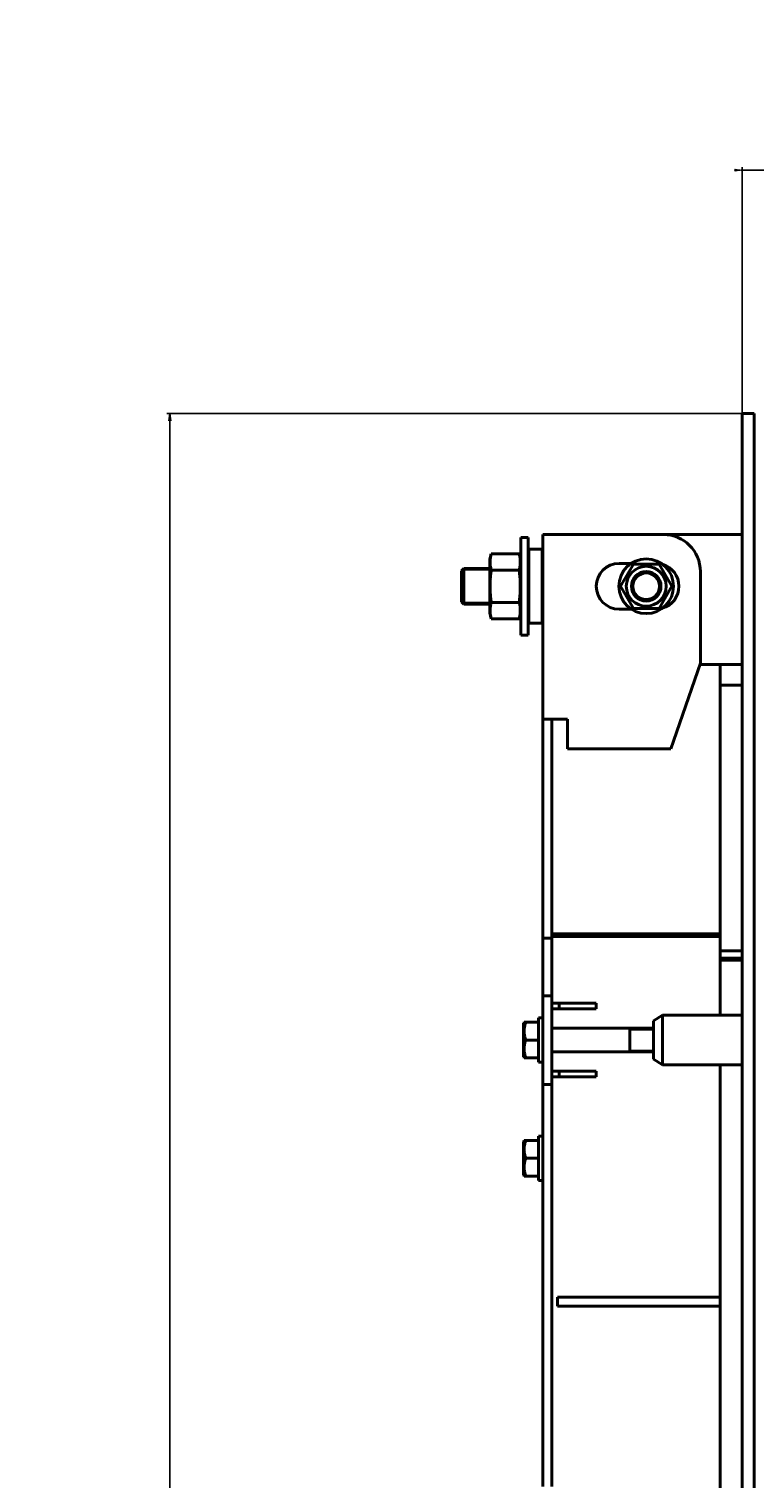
# Model space of a CAD drawing. Header units: millimetres. Extents: x -4428 to 4131, y -3615 to 4038.
# Tile 11 of 172: x -4428 to -3937, y -1144 to -163. Entities that reach past the tile are written whole.
import ezdxf

# ---------------------------------------------------------------- set-up
doc = ezdxf.new("R2010")
doc.units = ezdxf.units.MM
doc.linetypes.add('K5LT_BASIC', pattern=[0])
doc.linetypes.add('K5LT_THIN', pattern=[0])
doc.layers.add('Системный слой', color=7, linetype='Continuous')
doc.styles.add('KDIMTEXTSTYLE', font='GOST_AU.SHX', dxfattribs={"width": 0.96, "oblique": 15, "height": 5})
doc.dimstyles.new('KDIMSTYLE (1.00)', dxfattribs={"dimtxt": 5, "dimasz": 1, "dimexe": 2, "dimexo": 0, "dimgap": 1, "dimtad": 1, "dimtxsty": 'KDIMTEXTSTYLE', "dimsah": 1, "dimcen": 0, "dimdle": 1, "dimadec": 0, "dimazin": 0, "dimtfac": 0.667, "dimtmove": 0, "dimatfit": 3, "dimfxl": 1, "dimtvp": 1, "dimtolj": 1, "dimtzin": 0, "dimarcsym": 0})

# ---------------------------------------------------------------- blocks, each defined once
blk = doc.blocks.new('KDIMARROW_01')
at = {"layer": 'Системный слой'}
blk.add_hatch(color=0, dxfattribs=at).paths.add_polyline_path([(-5, -0.66), (0, 0), (-5, 0.66), (-4.5, 0)])
at = {"layer": 'Системный слой', "color": 0, "linetype": 'K5LT_THIN', "lineweight": 20}
for p, q in [((-4.5, 0), (-5, 0.66)), ((-5, 0.66), (0, 0)), ((0, 0), (-5, -0.66)), ((-5, -0.66), (-4.5, 0)), ((0, 0), (-1, 0))]:
    blk.add_line(p, q, dxfattribs=at)
blk = doc.blocks.new('U15')
at = {"layer": 'Системный слой', "color": 150, "linetype": 'K5LT_BASIC', "lineweight": 40, "true_color": 0x0080ff}
for p, q in [((-3945.34, -2575.59), (-3945.34, -422.59)), ((-3937.34, -422.59), (-3945.34, -422.59)), ((-3937.34, -2575.59), (-3937.34, -422.59)), ((-4095.34, -506.59), (-4095.34, -572.59)), ((-4095.34, -506.59), (-4090.34, -506.59)), ((-4090.34, -506.59), (-4090.34, -572.59)), ((-4066.34, -504.59), (-4080.34, -504.59)), ((-4080.34, -629.59), (-4080.34, -504.59)), ((-3998.67, -504.59), (-4066.34, -504.59)), ((-3945.34, -504.59), (-3998.67, -504.59)), ((-4115.29, -517.65), (-4116.34, -521.54)), ((-4096.38, -517.65), (-4115.29, -517.65)), ((-4095.34, -521.54), (-4096.38, -517.65)), ((-4089.84, -514.59), (-4090.34, -515.09)), ((-4089.84, -514.59), (-4080.84, -514.59)), ((-4089.84, -514.59), (-4089.84, -516.66)), ((-4089.84, -516.66), (-4089.84, -564.59)), ((-4080.84, -514.59), (-4080.84, -516.66)), ((-4080.84, -514.59), (-4080.34, -515.09)), ((-4080.84, -516.66), (-4080.84, -564.59)), ((-4133.84, -527.59), (-4135.34, -529.09)), ((-4135.34, -550.09), (-4135.34, -529.09)), ((-4116.34, -527.59), (-4133.84, -527.59)), ((-4133.84, -551.59), (-4133.84, -527.59)), ((-4116.34, -521.54), (-4116.34, -557.64)), ((-4096.38, -528.62), (-4115.29, -528.62)), ((-4020.44, -524.09), (-4028.67, -524.09)), ((-4027.66, -539.59), (-4019, -524.59)), ((-4019, -524.59), (-4001.68, -524.59)), ((-4001.68, -524.59), (-3993.02, -539.59)), ((-3973.67, -591.59), (-3973.67, -529.59)), ((-4019, -554.59), (-4027.66, -539.59)), ((-3993.02, -539.59), (-4001.68, -554.59)), ((-4133.84, -551.59), (-4135.34, -550.09)), ((-4116.34, -551.59), (-4133.84, -551.59)), ((-4115.29, -561.53), (-4116.34, -557.64)), ((-4096.38, -550.56), (-4115.29, -550.56)), ((-4095.34, -557.64), (-4096.38, -561.53)), ((-4028.67, -555.09), (-4020.44, -555.09)), ((-4001.68, -554.59), (-4019, -554.59)), ((-4096.38, -561.53), (-4115.29, -561.53)), ((-4089.84, -564.59), (-4090.34, -564.09)), ((-4089.84, -564.59), (-4080.84, -564.59)), ((-4080.84, -564.59), (-4080.34, -564.09)), ((-4095.34, -572.59), (-4090.34, -572.59)), ((-3993.67, -649.59), (-3973.67, -591.59)), ((-3945.34, -592.59), (-3974.02, -592.59)), ((-3960.34, -774.69), (-3960.34, -592.59)), ((-3945.34, -606.59), (-3960.34, -606.59)), ((-4080.34, -629.59), (-4066.34, -629.59)), ((-4080.34, -637.39), (-4080.34, -629.59)), ((-4080.34, -777.56), (-4080.34, -637.39)), ((-4074.34, -637.39), (-4074.34, -629.59)), ((-4074.34, -774.69), (-4074.34, -637.39)), ((-4074.34, -776.59), (-4074.34, -637.39)), ((-4066.34, -629.59), (-4063.67, -629.59)), ((-4063.67, -629.59), (-4063.67, -649.59)), ((-4063.67, -649.59), (-3993.67, -649.59)), ((-3960.34, -774.69), (-4074.34, -774.69)), ((-3960.34, -776.59), (-3960.34, -774.69)), ((-4080.34, -806.59), (-4080.34, -777.56)), ((-4074.34, -777.56), (-4080.34, -777.56)), ((-3960.34, -776.59), (-4074.34, -776.59)), ((-4074.34, -776.59), (-4074.34, -806.59)), ((-4074.34, -806.59), (-4074.34, -777.56)), ((-3960.34, -829.84), (-3960.34, -776.59)), ((-3945.34, -786.25), (-3960.34, -786.25)), ((-3945.34, -791.15), (-3960.34, -791.15)), ((-3960.34, -792.59), (-3945.34, -792.59)), ((-4080.34, -806.59), (-4080.34, -816.59)), ((-4074.34, -806.59), (-4074.34, -816.59)), ((-4074.34, -816.59), (-4080.34, -816.59)), ((-4080.34, -826.59), (-4080.34, -816.59)), ((-4074.34, -826.59), (-4074.34, -816.59)), ((-4069.34, -821.59), (-4074.34, -821.59)), ((-4069.34, -821.59), (-4069.34, -825.59)), ((-4069.34, -821.59), (-4044.34, -821.59)), ((-4044.34, -821.59), (-4044.34, -825.59)), ((-4083.34, -852.56), (-4083.34, -831.59)), ((-4080.34, -831.59), (-4083.34, -831.59)), ((-4080.34, -866.59), (-4080.34, -826.59)), ((-4069.34, -825.59), (-4074.34, -825.59)), ((-4074.34, -866.59), (-4074.34, -826.59)), ((-4044.34, -825.59), (-4069.34, -825.59)), ((-4005.36, -833.68), (-3999.34, -829.84)), ((-4005.36, -833.68), (-4005.36, -859.51)), ((-3999.34, -863.1), (-3999.34, -829.84)), ((-3945.34, -829.84), (-3999.34, -829.84)), ((-3999.34, -829.84), (-3999.34, -863.34)), ((-4092.99, -834.59), (-4093.34, -835.19)), ((-4093.34, -835.19), (-4093.34, -857.99)), ((-4092.99, -834.59), (-4091.92, -834.59)), ((-4083.34, -834.59), (-4091.92, -834.59)), ((-4074.34, -838.59), (-4005.36, -838.59)), ((-4021.34, -838.59), (-4021.34, -854.59)), ((-4083.34, -846.59), (-4091.92, -846.59)), ((-4083.34, -861.59), (-4083.34, -852.56)), ((-4092.99, -858.59), (-4093.34, -857.99)), ((-4091.92, -858.59), (-4092.99, -858.59)), ((-4083.34, -858.59), (-4091.92, -858.59)), ((-4080.34, -861.59), (-4083.34, -861.59)), ((-4074.34, -854.59), (-4005.36, -854.59)), ((-4005.36, -859.51), (-3999.34, -863.34)), ((-3999.34, -863.34), (-3999.34, -863.1)), ((-4080.34, -866.59), (-4080.34, -876.59)), ((-4074.34, -866.59), (-4074.34, -876.59)), ((-4069.34, -867.59), (-4074.34, -867.59)), ((-4069.34, -871.59), (-4074.34, -871.59)), ((-4069.34, -867.59), (-4069.34, -871.59)), ((-4069.34, -867.59), (-4044.34, -867.59)), ((-4044.34, -871.59), (-4069.34, -871.59)), ((-4044.34, -867.59), (-4044.34, -871.59)), ((-3945.34, -863.34), (-3999.34, -863.34)), ((-3960.34, -1020.59), (-3960.34, -863.34)), ((-4074.34, -876.59), (-4080.34, -876.59)), ((-4080.34, -876.59), (-4080.34, -886.59)), ((-4074.34, -876.59), (-4074.34, -886.59)), ((-4080.34, -1138.59), (-4080.34, -886.59)), ((-4074.34, -886.59), (-4074.34, -1138.59)), ((-4074.34, -1138.59), (-4074.34, -886.59)), ((-4083.34, -932.56), (-4083.34, -911.59)), ((-4080.34, -911.59), (-4083.34, -911.59)), ((-4092.99, -914.59), (-4093.34, -915.19)), ((-4093.34, -915.19), (-4093.34, -937.99)), ((-4092.99, -914.59), (-4091.92, -914.59)), ((-4083.34, -914.59), (-4091.92, -914.59)), ((-4083.34, -926.59), (-4091.92, -926.59)), ((-4092.99, -938.59), (-4093.34, -937.99)), ((-4091.92, -938.59), (-4092.99, -938.59)), ((-4083.34, -938.59), (-4091.92, -938.59)), ((-4083.34, -941.59), (-4083.34, -932.56)), ((-4080.34, -941.59), (-4083.34, -941.59)), ((-4070.34, -1020.59), (-3960.34, -1020.59)), ((-4070.34, -1026.59), (-4070.34, -1020.59)), ((-4070.34, -1026.59), (-3960.34, -1026.59)), ((-3960.34, -1026.59), (-3960.34, -1020.59)), ((-3960.34, -1159.84), (-3960.34, -1026.59)), ((-4080.34, -1148.59), (-4080.34, -1138.59)), ((-4074.34, -1138.59), (-4074.34, -1148.59))]:
    blk.add_line(p, q, dxfattribs=at)
at = {"layer": 'Системный слой', "color": 7, "linetype": 'K5LT_THIN', "lineweight": 20}
for p, q in [((-4133.84, -528.67), (-4134.92, -528.67)), ((-4116.34, -528.67), (-4133.84, -528.67)), ((-4133.84, -550.51), (-4134.92, -550.51)), ((-4116.34, -550.51), (-4133.84, -550.51)), ((-4021.34, -839.67), (-4005.36, -839.67)), ((-4021.34, -853.51), (-4005.36, -853.51))]:
    blk.add_line(p, q, dxfattribs=at)
at = {"layer": 'Системный слой', "color": 150, "linetype": 'K5LT_BASIC', "lineweight": 40, "true_color": 0x0080ff}
for radius in [18.5, 13.5, 10, 9]:
    blk.add_circle((-4010.34, -539.59), radius, dxfattribs=at)
for centre, radius, start, end in [((-3998.67, -529.59), 25, 0, 90), ((-4028.67, -539.59), 15.5, 90, 270), ((-4003.67, -539.59), 15.5, 286.18908, 73.81092)]:
    blk.add_arc(centre, radius, start, end, dxfattribs=at)
for points, knots in [([(-4115.29, -517.65), (-4115.41, -518.09), (-4115.6, -518.86), (-4115.81, -519.95), (-4115.95, -520.89), (-4116.03, -521.7), (-4116.07, -522.43), (-4116.09, -523.08), (-4116.07, -523.75), (-4116.04, -524.42), (-4115.97, -525.15), (-4115.86, -526.03), (-4115.65, -527.19), (-4115.43, -528.1), (-4115.29, -528.62)], [0, 0, 0, 0, 1.807946, 3.150074, 4.50386, 5.642409, 6.480943, 7.500106, 8.273392, 9.237354, 10.240083, 11.269363, 12.847568, 15, 15, 15, 15]), ([(-4096.38, -528.62), (-4096.26, -528.18), (-4096.08, -527.42), (-4095.86, -526.32), (-4095.73, -525.39), (-4095.64, -524.57), (-4095.6, -523.84), (-4095.59, -523.2), (-4095.6, -522.52), (-4095.63, -521.85), (-4095.7, -521.12), (-4095.82, -520.24), (-4096.02, -519.08), (-4096.24, -518.17), (-4096.38, -517.65)], [0, 0, 0, 0, 1.807946, 3.150074, 4.50386, 5.642409, 6.480943, 7.500106, 8.273392, 9.237354, 10.240083, 11.269363, 12.847568, 15, 15, 15, 15]), ([(-4115.29, -528.62), (-4115.38, -529.23), (-4115.58, -530.83), (-4115.77, -532.73), (-4115.89, -534.32), (-4115.95, -535.24), (-4116, -536.15), (-4116.05, -537.23), (-4116.07, -538.25), (-4116.08, -539.19), (-4116.08, -539.9), (-4116.08, -540.61), (-4116.06, -541.55), (-4116.02, -542.61), (-4115.96, -543.76), (-4115.87, -545.14), (-4115.74, -546.79), (-4115.53, -548.71), (-4115.38, -549.94), (-4115.29, -550.56)], [0, 0, 0, 0, 2.051066, 5.332772, 6.348501, 7.36423, 8.379959, 9.395689, 10.965406, 11.750265, 12.535124, 13.319982, 14.104841, 15.674559, 16.818018, 17.961478, 20.248398, 22.316971, 24.385545, 24.385545, 24.385545, 24.385545]), ([(-4096.38, -550.56), (-4096.3, -549.95), (-4096.1, -548.36), (-4095.91, -546.46), (-4095.78, -544.86), (-4095.72, -543.95), (-4095.67, -543.03), (-4095.63, -541.95), (-4095.6, -540.93), (-4095.59, -539.99), (-4095.59, -539.28), (-4095.6, -538.58), (-4095.62, -537.63), (-4095.65, -536.58), (-4095.71, -535.42), (-4095.8, -534.05), (-4095.94, -532.4), (-4096.14, -530.47), (-4096.3, -529.24), (-4096.38, -528.62)], [0, 0, 0, 0, 2.051066, 5.332772, 6.348501, 7.36423, 8.379959, 9.395689, 10.965406, 11.750265, 12.535124, 13.319982, 14.104841, 15.674559, 16.818018, 17.961478, 20.248398, 22.316971, 24.385545, 24.385545, 24.385545, 24.385545]), ([(-4115.29, -550.56), (-4115.41, -551), (-4115.6, -551.76), (-4115.81, -552.86), (-4115.95, -553.8), (-4116.03, -554.61), (-4116.07, -555.34), (-4116.09, -555.99), (-4116.07, -556.66), (-4116.04, -557.33), (-4115.97, -558.06), (-4115.86, -558.94), (-4115.65, -560.1), (-4115.43, -561.01), (-4115.29, -561.53)], [0, 0, 0, 0, 1.807937, 3.150058, 4.503837, 5.642381, 6.480913, 7.500106, 8.27336, 9.237324, 10.240056, 11.26934, 12.847553, 15, 15, 15, 15]), ([(-4096.38, -561.53), (-4096.26, -561.09), (-4096.08, -560.33), (-4095.86, -559.23), (-4095.73, -558.3), (-4095.64, -557.48), (-4095.6, -556.75), (-4095.59, -556.11), (-4095.6, -555.43), (-4095.63, -554.76), (-4095.7, -554.03), (-4095.82, -553.15), (-4096.02, -551.99), (-4096.24, -551.08), (-4096.38, -550.56)], [0, 0, 0, 0, 1.807937, 3.150058, 4.503837, 5.642381, 6.480913, 7.500106, 8.27336, 9.237324, 10.240056, 11.26934, 12.847553, 15, 15, 15, 15]), ([(-4091.92, -834.59), (-4092.05, -835), (-4092.24, -835.61), (-4092.51, -836.62), (-4092.67, -837.37), (-4092.81, -838.21), (-4092.9, -838.88), (-4092.97, -839.65), (-4093, -840.41), (-4092.99, -841.11), (-4092.94, -841.88), (-4092.86, -842.72), (-4092.69, -843.76), (-4092.4, -845.05), (-4092.11, -846.02), (-4091.92, -846.59)], [0, 0, 0, 0, 1.679816, 2.464254, 4.100621, 4.689754, 5.785161, 6.773962, 7.746893, 8.757247, 9.530451, 10.808294, 12.055167, 13.667644, 16, 16, 16, 16]), ([(-4091.92, -846.59), (-4092.05, -847), (-4092.24, -847.61), (-4092.47, -848.48), (-4092.61, -849.08), (-4092.75, -849.79), (-4092.84, -850.36), (-4092.92, -851.03), (-4092.97, -851.65), (-4092.99, -852.38), (-4092.99, -853.08), (-4092.95, -853.75), (-4092.89, -854.4), (-4092.79, -855.14), (-4092.61, -856.16), (-4092.31, -857.35), (-4092.04, -858.22), (-4091.92, -858.59)], [0, 0, 0, 0, 1.889793, 2.772286, 3.97396, 4.613199, 5.962253, 6.508307, 7.620707, 8.715255, 9.746093, 10.721757, 11.68135, 12.629021, 14.021816, 16.259909, 18, 18, 18, 18]), ([(-4091.92, -914.59), (-4092.05, -915), (-4092.24, -915.61), (-4092.51, -916.62), (-4092.67, -917.37), (-4092.81, -918.21), (-4092.9, -918.88), (-4092.97, -919.65), (-4093, -920.41), (-4092.99, -921.11), (-4092.94, -921.88), (-4092.86, -922.72), (-4092.69, -923.76), (-4092.4, -925.05), (-4092.11, -926.02), (-4091.92, -926.59)], [0, 0, 0, 0, 1.679816, 2.464254, 4.100621, 4.689754, 5.785161, 6.773962, 7.746893, 8.757247, 9.530451, 10.808294, 12.055167, 13.667644, 16, 16, 16, 16]), ([(-4091.92, -926.59), (-4092.05, -927), (-4092.24, -927.61), (-4092.47, -928.48), (-4092.61, -929.08), (-4092.75, -929.79), (-4092.84, -930.36), (-4092.92, -931.03), (-4092.97, -931.65), (-4092.99, -932.38), (-4092.99, -933.08), (-4092.95, -933.75), (-4092.89, -934.4), (-4092.79, -935.14), (-4092.61, -936.16), (-4092.31, -937.35), (-4092.04, -938.22), (-4091.92, -938.59)], [0, 0, 0, 0, 1.889793, 2.772286, 3.97396, 4.613199, 5.962253, 6.508307, 7.620707, 8.715255, 9.746093, 10.721757, 11.68135, 12.629021, 14.021816, 16.259909, 18, 18, 18, 18])]:
    blk.add_open_spline(points, degree=3, knots=knots, dxfattribs=at)

msp = doc.modelspace()

# ---------------------------------------------------------------- block references
at = {"layer": 'Системный слой'}
msp.add_blockref('U15', (0, 0), dxfattribs=at)

# ---------------------------------------------------------------- dimensions: what is measured, and where the dimension line sits
at = {"layer": 'Системный слой', "color": 7}
msp.add_linear_dim(base=(-3945.336, -257.989), p1=(58.664, -427.092), p2=(-3945.336, -427.092), location=(-2175.336, -257.989), dimstyle='KDIMSTYLE (1.00)', override={"dimexo": 0, "dimpost": '\\H75.0;\\W0.965;\\Q15;<>', "dimblk1": 'KDIMARROW_01', "dimblk2": 'KDIMARROW_01', "dimse1": 0, "dimse2": 0, "dimclrt": 7, "dimtolj": 1}, dxfattribs=at).render()
msp.add_linear_dim(base=(-4332.877, -422.592), p1=(-3945.336, -2762.592), p2=(-3945.336, -422.592), angle=90, location=(-4332.877, -1599.592), dimstyle='KDIMSTYLE (1.00)', override={"dimexo": 0, "dimpost": '\\H75.0;\\W0.965;\\Q15;<>', "dimblk1": 'KDIMARROW_01', "dimblk2": 'KDIMARROW_01', "dimse1": 0, "dimse2": 0, "dimclrt": 7, "dimtolj": 1}, dxfattribs=at).render()

doc.saveas('drawing.dxf')
